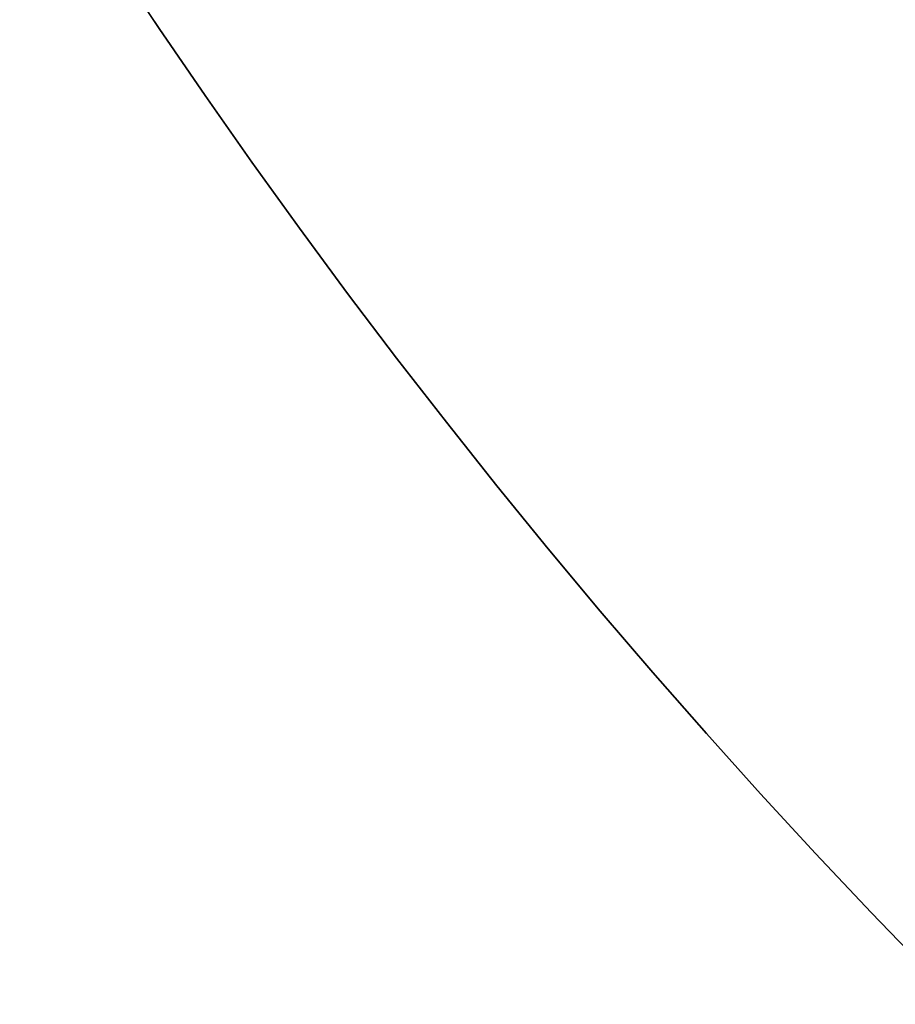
# Model space of a CAD drawing. Header units: centimetres. Extents: x -10.1 to 10.1, y -10.1 to 10.1.
# Tile 2 of 256: x -8.5 to -7.2, y -7.1 to -5.6. Entities that reach past the tile are written whole.
import ezdxf

# ---------------------------------------------------------------- set-up
doc = ezdxf.new("R2010")
doc.units = ezdxf.units.CM
doc.layers.add('Default', color=7, linetype='Continuous', true_color=0x000000)

msp = doc.modelspace()

# ---------------------------------------------------------------- linework, layer by layer
at = {"layer": 'Default', "extrusion": (0, 0, -1)}
for centre, radius, start, end in [((0, 0, 0.6), 8.5, 270, 90), ((0, 0, 0.15), 8.5, 270, 90), ((0, 0, 0.375), 8.5, 270, 90), ((0, 0, -0.1), 10.05, 180, 0), ((0, 0, 0.3), 10.05, 180, 0)]:
    msp.add_arc(centre, radius, start, end, dxfattribs=at)
at = {"layer": 'Default'}
msp.add_arc((0, 0, -0.7), 10.05, 180, 0, dxfattribs=at)

doc.saveas('drawing.dxf')
